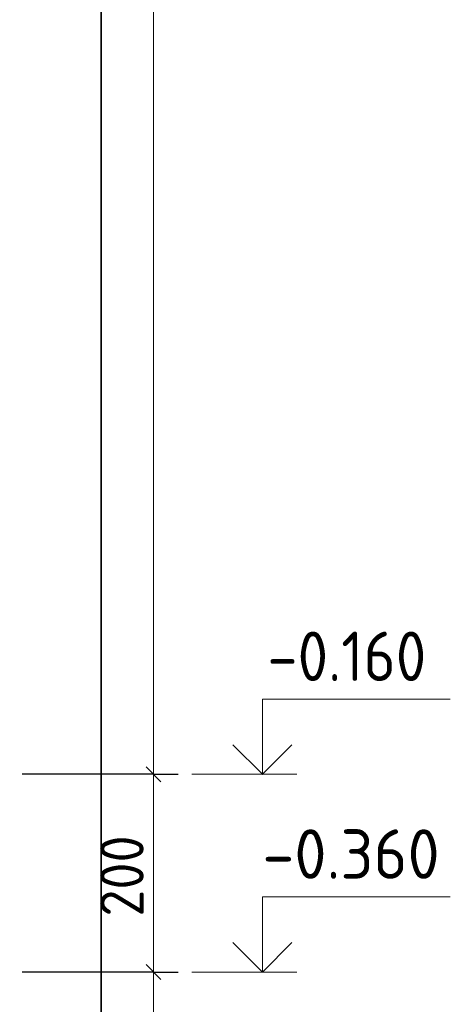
# Model space of a CAD drawing. Header units: millimetres. Extents: x 0 to 42000, y 0 to 29700.
# Tile 6 of 12: x 16958 to 19135, y 15787 to 20767. Entities that reach past the tile are written whole.
import ezdxf

# ---------------------------------------------------------------- set-up
doc = ezdxf.new("R2010")
doc.units = ezdxf.units.MM
doc.layers.add('Standard', color=7, linetype='Continuous', lineweight=25)
doc.layers.add('Размерная линия_ общее', color=7, linetype='Continuous', lineweight=13)
doc.styles.add('ISOCPEUR', font='txt')

msp = doc.modelspace()

# ---------------------------------------------------------------- linework, layer by layer
at = {"layer": 'Standard', "color": 7, "linetype": 'Continuous', "lineweight": 13, "transparency": 33554687}
for p, q in [((17829.3, 16950), (18359.3, 16950)), ((17829.3, 15950), (18359.3, 15950))]:
    msp.add_line(p, q, dxfattribs=at)
at = {"layer": 'Standard', "color": 254, "linetype": 'Continuous', "lineweight": 35, "true_color": 0xc4c4ff, "transparency": 33554687}
msp.add_lwpolyline([(13370.9, 11950), (17370.9, 11950), (17370.9, 27700), (13370.9, 27700), (13370.9, 11950)], dxfattribs=at)
at = {"layer": 'Standard', "color": 7, "linetype": 'Continuous', "lineweight": 13, "transparency": 33554687}
for points in [[(18185.1, 16950), (18185.1, 17330), (19135.1, 17330)], [(18185.1, 15950), (18185.1, 16330), (19135.1, 16330)]]:
    msp.add_lwpolyline(points, dxfattribs=at)
at = {"layer": 'Standard', "color": 7, "linetype": 'Continuous', "lineweight": 35, "transparency": 33554687}
for points in [[(18036.6, 17098.5), (18185.1, 16950), (18333.6, 17098.5)], [(18036.6, 16098.5), (18185.1, 15950), (18333.6, 16098.5)]]:
    msp.add_lwpolyline(points, dxfattribs=at)
at = {"layer": 'Размерная линия_ общее', "color": 7, "linetype": 'Continuous', "lineweight": 25, "transparency": 33554687}
for p, q in [((17597.6, 16987.5), (17672.6, 16912.5)), ((17597.6, 15987.5), (17672.6, 15912.5))]:
    msp.add_line(p, q, dxfattribs=at)
at = {"layer": 'Размерная линия_ общее', "color": 253, "linetype": 'Continuous', "lineweight": -3, "true_color": 0xa0a0a0, "transparency": 33554687}
for p, q in [((17635.1, 16950), (17510.1, 16950)), ((17635.1, 16950), (17760.1, 16950)), ((17635.1, 15950), (17510.1, 15950)), ((17635.1, 15950), (17760.1, 15950))]:
    msp.add_line(p, q, dxfattribs=at)
at = {"layer": 'Размерная линия_ общее', "color": 7, "linetype": 'Continuous', "lineweight": 13, "transparency": 33554687}
for p, q in [((17635.1, 16950), (17635.1, 15950)), ((17635.1, 15950), (17635.1, 13100))]:
    msp.add_line(p, q, dxfattribs=at)
msp.add_lwpolyline([(17635.1, 26600), (17635.1, 21402.7), (17635.1, 21402.7), (17635.1, 16950)], dxfattribs=at)
at = {"layer": 'Размерная линия_ общее', "color": 253, "linetype": 'Continuous', "lineweight": -3, "true_color": 0xa0a0a0, "transparency": 33554687}
for points in [[(17635.1, 16950), (17618.1, 16950), (17618.1, 16950), (17618.1, 16950), (17618.1, 16950), (16970.9, 16950)], [(17635.1, 15950), (17618.1, 15950), (17618.1, 15950), (16970.9, 15950)]]:
    msp.add_lwpolyline(points, dxfattribs=at)

# ---------------------------------------------------------------- texts
at = {"layer": 'Standard', "color": 7, "linetype": 'Continuous', "lineweight": 25, "transparency": 33554687, "char_height": 250, "attachment_point": 7, "style": 'ISOCPEUR'}
for s, insert, width in [('\\W0.90;-0.160', (18210.1, 17421.7), 1011.758), ('\\W0.95;-0.360', (18185.1, 16421.7), 1067.864)]:
    msp.add_mtext(s, dxfattribs=dict(at, insert=insert, width=width))
at = {"layer": 'Размерная линия_ общее', "color": 7, "linetype": 'Continuous', "lineweight": 25, "transparency": 33554687, "insert": (17585.1, 16230), "char_height": 220, "width": 561.981, "attachment_point": 7, "rotation": 90, "style": 'ISOCPEUR'}
msp.add_mtext('\\W0.91;200', dxfattribs=at)

doc.saveas('drawing.dxf')
